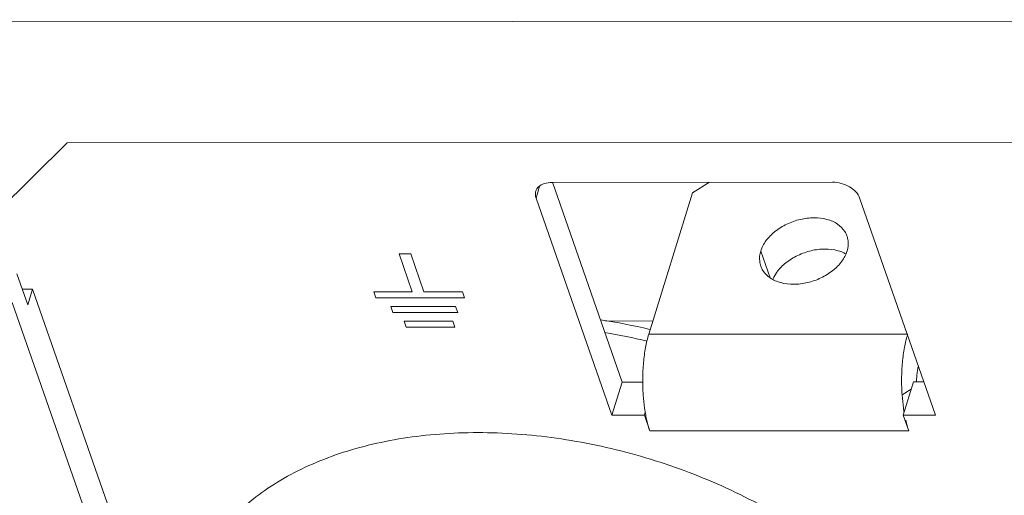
# Model space of a CAD drawing. Header units: millimetres. Extents: x -473 to 23648, y -382 to 1866.
# Tile 179 of 256: x 8168 to 8212, y 480 to 500. Entities that reach past the tile are written whole.
import ezdxf

# ---------------------------------------------------------------- set-up
doc = ezdxf.new("R2010")
doc.units = ezdxf.units.MM
doc.header["$LTSCALE"] = 80
doc.layers.get('0').update_dxf_attribs({"linetype": 'CONTINUOUS'})

msp = doc.modelspace()

# ---------------------------------------------------------------- linework, layer by layer
at = {"color": 0, "linetype": 'Continuous', "lineweight": 0}
for p, q in [((8346.151, 500.397), (8139.13, 500.293)), ((8170.528, 495), (8166.971, 491.478)), ((8318.271, 495.075), (8170.528, 495)), ((8204.044, 493.272), (8191.764, 493.266)), ((8191.775, 493.27), (8194.833, 484.513)), ((8198.65, 493.269), (8197.904, 492.804)), ((8191.059, 492.58), (8191.217, 493.095)), ((8195.996, 486.613), (8197.904, 492.804)), ((8191.059, 492.58), (8194.385, 483.057)), ((8208.554, 483.064), (8205.228, 492.587)), ((8200.897, 490.257), (8201.306, 489.085)), ((8185.063, 490.131), (8185.573, 490.131)), ((8185.644, 488.466), (8185.063, 490.131)), ((8185.573, 490.131), (8186.154, 488.466)), ((8168.808, 487.894), (8168.329, 489.264)), ((8168.566, 488.586), (8169.021, 488.586)), ((8168.808, 487.894), (8169.021, 488.586)), ((8169.021, 488.586), (8174.841, 471.921)), ((8183.958, 488.465), (8185.644, 488.466)), ((8184.046, 488.212), (8183.958, 488.465)), ((8186.154, 488.466), (8187.84, 488.467)), ((8187.84, 488.467), (8187.929, 488.213)), ((8168.122, 488.007), (8174.643, 469.333)), ((8187.929, 488.213), (8184.046, 488.212)), ((8184.707, 487.821), (8187.541, 487.823)), ((8184.796, 487.568), (8184.707, 487.821)), ((8187.63, 487.569), (8184.796, 487.568)), ((8187.541, 487.823), (8187.63, 487.569)), ((8185.286, 487.177), (8187.412, 487.178)), ((8185.375, 486.924), (8185.286, 487.177)), ((8187.412, 487.178), (8187.5, 486.925)), ((8196.175, 487.192), (8194.101, 487.191)), ((8187.5, 486.925), (8185.375, 486.924)), ((8207.332, 486.619), (8195.996, 486.613)), ((8194.385, 483.057), (8194.833, 484.513)), ((8194.833, 484.513), (8195.735, 484.514)), ((8207.087, 483.952), (8207.49, 484.208)), ((8207.137, 483.063), (8207.586, 484.52)), ((8207.586, 484.52), (8208.046, 484.52)), ((8194.385, 483.057), (8195.802, 483.057)), ((8195.802, 483.057), (8195.843, 483.193)), ((8196.041, 482.372), (8195.802, 483.057)), ((8207.137, 483.063), (8208.554, 483.064)), ((8207.377, 482.378), (8207.137, 483.063)), ((8207.377, 482.378), (8196.041, 482.372))]:
    msp.add_line(p, q, dxfattribs=at)
for centre, radius, start, end in [((8190.063, 461.694), 25.829, 76.6291, 81.4918), ((8189.672, 460.425), 26.627, 76.4227, 80.4753), ((8203.749, 484.488), 8.016, 183.8697, 188.0446), ((8215.085, 484.493), 8.016, 183.8697, 188.0446), ((8202.52, 484.317), 6.775, 188.0677, 190.62), ((8214.097, 484.36), 7.02, 188.0912, 189.5279), ((8201.653, 484.156), 5.894, 190.6335, 192.9506)]:
    msp.add_arc(centre, radius, start, end, dxfattribs=at)
for points, start_tangent, end_tangent in [([(8191.048, 492.875), (8191.166, 493.065), (8191.421, 493.213), (8191.764, 493.266)], (0.29999, 0.953942), (1, 0.000503)), ([(8204.044, 493.272), (8204.424, 493.22), (8204.782, 493.072), (8205.065, 492.85), (8205.228, 492.587)], (1, 0.000503), (0.329713, -0.944081)), ([(8191.059, 492.58), (8191.039, 492.842), (8191.048, 492.875)], (-0.329713, 0.944081), (0.29999, 0.953942)), ([(8204.674, 490.917), (8204.579, 491.115), (8204.26, 491.437), (8203.797, 491.644), (8203.235, 491.715), (8202.63, 491.643), (8202.039, 491.436), (8201.522, 491.113), (8201.128, 490.707), (8200.897, 490.257)], (-0.329813, 0.944046), (-0.294486, -0.955656)), ([(8189.024, 488.468), (8188.998, 488.523), (8188.971, 488.578), (8188.944, 488.633), (8188.918, 488.688), (8188.904, 488.715), (8188.891, 488.743), (8188.878, 488.77), (8188.864, 488.798), (8188.851, 488.825), (8188.844, 488.839), (8188.838, 488.853), (8188.831, 488.867), (8188.824, 488.88), (8188.821, 488.887), (8188.818, 488.894), (8188.816, 488.897), (8188.814, 488.901), (8188.813, 488.904), (8188.812, 488.906), (8188.811, 488.907), (8188.811, 488.908), (8188.81, 488.909), (8188.81, 488.909), (8188.809, 488.911), (8188.806, 488.914), (8188.803, 488.918), (8188.801, 488.921), (8188.796, 488.928), (8188.791, 488.934), (8188.781, 488.948), (8188.771, 488.961), (8188.76, 488.974), (8188.75, 488.987), (8188.73, 489.014), (8188.71, 489.04), (8188.69, 489.067), (8188.649, 489.12), (8188.608, 489.172), (8188.588, 489.199), (8188.568, 489.225), (8188.548, 489.252), (8188.538, 489.265), (8188.527, 489.278), (8188.517, 489.292), (8188.507, 489.305), (8188.502, 489.311), (8188.497, 489.318), (8188.494, 489.321), (8188.492, 489.325), (8188.489, 489.328), (8188.488, 489.33), (8188.488, 489.33), (8188.487, 489.331), (8188.486, 489.332), (8188.485, 489.333), (8188.484, 489.334), (8188.48, 489.337), (8188.477, 489.34), (8188.474, 489.343), (8188.467, 489.35), (8188.46, 489.356), (8188.447, 489.368), (8188.434, 489.38), (8188.421, 489.392), (8188.408, 489.404), (8188.381, 489.429), (8188.355, 489.453), (8188.328, 489.478), (8188.276, 489.526), (8188.223, 489.575), (8188.196, 489.6), (8188.17, 489.624), (8188.143, 489.648), (8188.13, 489.661), (8188.117, 489.673), (8188.104, 489.685), (8188.091, 489.697), (8188.084, 489.703), (8188.077, 489.709), (8188.074, 489.713), (8188.071, 489.716), (8188.067, 489.719), (8188.066, 489.72), (8188.065, 489.721), (8188.064, 489.722), (8188.063, 489.722), (8188.062, 489.723), (8188.06, 489.724), (8188.056, 489.727), (8188.052, 489.73), (8188.048, 489.733), (8188.04, 489.738), (8188.032, 489.743), (8188.016, 489.754), (8188, 489.765), (8187.984, 489.776), (8187.968, 489.787), (8187.935, 489.809), (8187.903, 489.83), (8187.871, 489.852), (8187.807, 489.896), (8187.742, 489.939), (8187.71, 489.961), (8187.678, 489.983), (8187.646, 490.005), (8187.63, 490.015), (8187.614, 490.026), (8187.598, 490.037), (8187.581, 490.048), (8187.573, 490.054), (8187.565, 490.059), (8187.561, 490.062), (8187.557, 490.064), (8187.553, 490.067), (8187.551, 490.069), (8187.55, 490.069), (8187.549, 490.07), (8187.548, 490.07), (8187.547, 490.071), (8187.545, 490.072), (8187.54, 490.074), (8187.536, 490.076), (8187.531, 490.079), (8187.523, 490.083), (8187.514, 490.087), (8187.496, 490.096), (8187.478, 490.105), (8187.46, 490.114), (8187.442, 490.122), (8187.407, 490.14), (8187.371, 490.158), (8187.336, 490.175), (8187.265, 490.21), (8187.193, 490.245), (8187.158, 490.263), (8187.122, 490.28), (8187.087, 490.298), (8187.069, 490.307), (8187.051, 490.315), (8187.033, 490.324), (8187.015, 490.333), (8187.007, 490.337), (8186.998, 490.342), (8186.993, 490.344), (8186.989, 490.346), (8186.984, 490.348), (8186.982, 490.349), (8186.981, 490.35), (8186.98, 490.35), (8186.979, 490.351), (8186.977, 490.351), (8186.975, 490.352), (8186.97, 490.354), (8186.966, 490.355), (8186.961, 490.357), (8186.951, 490.36), (8186.942, 490.363), (8186.923, 490.37), (8186.904, 490.377), (8186.884, 490.383), (8186.865, 490.39), (8186.827, 490.403), (8186.789, 490.416), (8186.751, 490.429), (8186.675, 490.455), (8186.598, 490.481), (8186.56, 490.494), (8186.522, 490.507), (8186.484, 490.52), (8186.465, 490.527), (8186.446, 490.533), (8186.427, 490.54), (8186.407, 490.546), (8186.398, 490.549), (8186.388, 490.553), (8186.384, 490.554), (8186.379, 490.556), (8186.374, 490.558), (8186.372, 490.558), (8186.371, 490.559), (8186.369, 490.559), (8186.368, 490.559), (8186.367, 490.56), (8186.364, 490.56), (8186.36, 490.561), (8186.355, 490.562), (8186.35, 490.563), (8186.34, 490.565), (8186.33, 490.567), (8186.31, 490.571), (8186.291, 490.575), (8186.271, 490.579), (8186.251, 490.583), (8186.212, 490.591), (8186.173, 490.6), (8186.134, 490.608), (8186.055, 490.624), (8185.977, 490.64), (8185.937, 490.648), (8185.898, 490.656), (8185.859, 490.664), (8185.839, 490.668), (8185.819, 490.672), (8185.8, 490.676), (8185.78, 490.68), (8185.77, 490.682), (8185.761, 490.684), (8185.756, 490.685), (8185.751, 490.686), (8185.746, 490.687), (8185.743, 490.688), (8185.742, 490.688), (8185.741, 490.688), (8185.74, 490.688), (8185.738, 490.688), (8185.736, 490.689), (8185.731, 490.689), (8185.726, 490.689), (8185.721, 490.69), (8185.711, 490.69), (8185.701, 490.691), (8185.682, 490.692), (8185.662, 490.694), (8185.642, 490.695), (8185.622, 490.697), (8185.583, 490.699), (8185.543, 490.702), (8185.503, 490.705), (8185.424, 490.71), (8185.345, 490.716), (8185.305, 490.719), (8185.266, 490.722), (8185.226, 490.724), (8185.207, 490.726), (8185.187, 490.727), (8185.167, 490.729), (8185.147, 490.73), (8185.137, 490.731), (8185.127, 490.731), (8185.122, 490.732), (8185.117, 490.732), (8185.112, 490.732), (8185.11, 490.733), (8185.109, 490.733), (8185.108, 490.733), (8185.106, 490.733), (8185.105, 490.733), (8185.103, 490.732), (8185.098, 490.732), (8185.094, 490.732), (8185.089, 490.731), (8185.08, 490.731), (8185.071, 490.73), (8185.052, 490.729), (8185.034, 490.727), (8185.015, 490.726), (8184.997, 490.725), (8184.96, 490.722), (8184.923, 490.719), (8184.886, 490.716), (8184.812, 490.711), (8184.738, 490.706), (8184.701, 490.703), (8184.664, 490.7), (8184.627, 490.697), (8184.608, 490.696), (8184.59, 490.695), (8184.571, 490.693), (8184.553, 490.692), (8184.543, 490.691), (8184.534, 490.691), (8184.529, 490.69), (8184.525, 490.69), (8184.52, 490.69), (8184.518, 490.689), (8184.517, 490.689), (8184.516, 490.689), (8184.515, 490.689), (8184.513, 490.689), (8184.511, 490.688), (8184.507, 490.687), (8184.503, 490.686), (8184.499, 490.685), (8184.49, 490.683), (8184.482, 490.681), (8184.465, 490.677), (8184.448, 490.673), (8184.431, 490.669), (8184.414, 490.665), (8184.381, 490.657), (8184.347, 490.649), (8184.313, 490.641), (8184.246, 490.625), (8184.179, 490.609), (8184.145, 490.601), (8184.111, 490.593), (8184.077, 490.585), (8184.061, 490.581), (8184.044, 490.577), (8184.027, 490.573), (8184.01, 490.569), (8184.002, 490.567), (8183.993, 490.565), (8183.989, 490.564), (8183.985, 490.563), (8183.981, 490.562), (8183.978, 490.562), (8183.977, 490.561), (8183.976, 490.561), (8183.975, 490.561), (8183.975, 490.56), (8183.973, 490.559), (8183.969, 490.558), (8183.965, 490.556), (8183.962, 490.555), (8183.955, 490.551), (8183.947, 490.548), (8183.933, 490.542), (8183.918, 490.535), (8183.904, 490.529), (8183.889, 490.522), (8183.86, 490.509), (8183.831, 490.496), (8183.802, 490.483), (8183.743, 490.457), (8183.685, 490.431), (8183.656, 490.418), (8183.627, 490.405), (8183.598, 490.392), (8183.583, 490.386), (8183.569, 490.379), (8183.554, 490.373), (8183.547, 490.369), (8183.539, 490.366), (8183.532, 490.363), (8183.525, 490.36), (8183.521, 490.358), (8183.518, 490.356), (8183.514, 490.355), (8183.512, 490.354), (8183.511, 490.354), (8183.51, 490.353), (8183.51, 490.353), (8183.509, 490.352), (8183.507, 490.351), (8183.504, 490.349), (8183.501, 490.346), (8183.498, 490.344), (8183.493, 490.34), (8183.487, 490.335), (8183.481, 490.331), (8183.475, 490.326), (8183.463, 490.317), (8183.451, 490.308), (8183.439, 490.3), (8183.415, 490.282), (8183.391, 490.264), (8183.368, 490.246), (8183.32, 490.21), (8183.272, 490.175), (8183.249, 490.157), (8183.225, 490.139), (8183.201, 490.121), (8183.189, 490.112), (8183.177, 490.103), (8183.165, 490.094), (8183.159, 490.09), (8183.153, 490.086), (8183.147, 490.081), (8183.141, 490.077), (8183.138, 490.074), (8183.136, 490.072), (8183.134, 490.071), (8183.133, 490.07), (8183.131, 490.069), (8183.13, 490.068), (8183.13, 490.068), (8183.129, 490.067), (8183.129, 490.066), (8183.127, 490.065), (8183.126, 490.064), (8183.125, 490.062), (8183.123, 490.06), (8183.121, 490.057), (8183.117, 490.052), (8183.113, 490.046), (8183.109, 490.041), (8183.104, 490.036), (8183.096, 490.025), (8183.088, 490.014), (8183.079, 490.004), (8183.063, 489.982), (8183.046, 489.961), (8183.029, 489.939), (8182.996, 489.897), (8182.962, 489.854), (8182.945, 489.833), (8182.929, 489.811), (8182.912, 489.79), (8182.904, 489.779), (8182.895, 489.768), (8182.887, 489.758), (8182.883, 489.752), (8182.879, 489.747), (8182.874, 489.742), (8182.87, 489.736), (8182.868, 489.734), (8182.866, 489.731), (8182.865, 489.73), (8182.864, 489.728), (8182.863, 489.727), (8182.862, 489.726), (8182.862, 489.726), (8182.862, 489.725), (8182.861, 489.724), (8182.861, 489.723), (8182.86, 489.721), (8182.859, 489.72), (8182.858, 489.716), (8182.857, 489.713), (8182.855, 489.707), (8182.852, 489.701), (8182.85, 489.695), (8182.848, 489.689), (8182.843, 489.677), (8182.838, 489.665), (8182.833, 489.653), (8182.824, 489.628), (8182.814, 489.604), (8182.805, 489.579), (8182.786, 489.531), (8182.767, 489.482), (8182.757, 489.457), (8182.748, 489.433), (8182.738, 489.409), (8182.734, 489.397), (8182.729, 489.384), (8182.724, 489.372), (8182.722, 489.366), (8182.719, 489.36), (8182.717, 489.354), (8182.714, 489.348), (8182.713, 489.345), (8182.712, 489.342), (8182.712, 489.34), (8182.711, 489.339), (8182.71, 489.337), (8182.71, 489.336), (8182.71, 489.336), (8182.71, 489.335), (8182.71, 489.334), (8182.71, 489.332), (8182.709, 489.331), (8182.709, 489.329), (8182.709, 489.326), (8182.709, 489.322), (8182.708, 489.316), (8182.708, 489.309), (8182.707, 489.303), (8182.707, 489.296), (8182.706, 489.283), (8182.705, 489.27), (8182.704, 489.256), (8182.702, 489.23), (8182.7, 489.203), (8182.698, 489.177), (8182.694, 489.124), (8182.691, 489.071), (8182.689, 489.045), (8182.687, 489.018), (8182.685, 488.992), (8182.684, 488.979), (8182.683, 488.965), (8182.682, 488.952), (8182.682, 488.946), (8182.681, 488.939), (8182.681, 488.932), (8182.68, 488.926), (8182.68, 488.922), (8182.68, 488.919), (8182.68, 488.917), (8182.679, 488.916), (8182.679, 488.914), (8182.679, 488.913), (8182.679, 488.912), (8182.679, 488.912), (8182.68, 488.911), (8182.68, 488.909), (8182.68, 488.907), (8182.681, 488.905), (8182.681, 488.902), (8182.682, 488.898), (8182.684, 488.891), (8182.685, 488.884), (8182.687, 488.877), (8182.688, 488.87), (8182.691, 488.856), (8182.694, 488.842), (8182.697, 488.828), (8182.703, 488.8), (8182.709, 488.772), (8182.715, 488.744), (8182.721, 488.716), (8182.727, 488.688), (8182.738, 488.632), (8182.75, 488.576), (8182.762, 488.52), (8182.774, 488.464)], (-0.435993, 0.89995), (0.207026, -0.978335)), ([(8204.676, 490.259), (8204.722, 490.709), (8204.674, 490.917)], (0.294486, 0.955656), (-0.329813, 0.944046)), ([(8188.733, 488.467), (8188.709, 488.517), (8188.685, 488.567), (8188.661, 488.617), (8188.636, 488.667), (8188.612, 488.717), (8188.6, 488.742), (8188.588, 488.767), (8188.576, 488.792), (8188.57, 488.804), (8188.564, 488.817), (8188.558, 488.829), (8188.552, 488.842), (8188.549, 488.848), (8188.546, 488.854), (8188.544, 488.857), (8188.543, 488.86), (8188.541, 488.864), (8188.54, 488.865), (8188.54, 488.866), (8188.54, 488.867), (8188.539, 488.867), (8188.539, 488.868), (8188.537, 488.87), (8188.535, 488.873), (8188.533, 488.876), (8188.53, 488.879), (8188.526, 488.885), (8188.521, 488.891), (8188.512, 488.903), (8188.503, 488.915), (8188.494, 488.927), (8188.485, 488.939), (8188.466, 488.963), (8188.448, 488.987), (8188.429, 489.011), (8188.393, 489.059), (8188.356, 489.107), (8188.338, 489.131), (8188.319, 489.155), (8188.301, 489.179), (8188.292, 489.191), (8188.282, 489.203), (8188.273, 489.215), (8188.264, 489.227), (8188.259, 489.233), (8188.255, 489.239), (8188.253, 489.242), (8188.25, 489.245), (8188.248, 489.248), (8188.247, 489.249), (8188.246, 489.25), (8188.246, 489.251), (8188.245, 489.251), (8188.244, 489.252), (8188.243, 489.253), (8188.24, 489.256), (8188.237, 489.259), (8188.234, 489.262), (8188.228, 489.267), (8188.222, 489.273), (8188.21, 489.284), (8188.198, 489.295), (8188.186, 489.306), (8188.174, 489.317), (8188.15, 489.339), (8188.126, 489.361), (8188.102, 489.383), (8188.054, 489.428), (8188.006, 489.472), (8187.982, 489.494), (8187.958, 489.516), (8187.934, 489.538), (8187.922, 489.549), (8187.91, 489.56), (8187.898, 489.571), (8187.886, 489.583), (8187.88, 489.588), (8187.874, 489.594), (8187.871, 489.596), (8187.868, 489.599), (8187.865, 489.602), (8187.864, 489.603), (8187.863, 489.604), (8187.862, 489.605), (8187.861, 489.605), (8187.861, 489.606), (8187.859, 489.607), (8187.855, 489.61), (8187.851, 489.612), (8187.848, 489.615), (8187.84, 489.619), (8187.833, 489.624), (8187.819, 489.634), (8187.804, 489.644), (8187.789, 489.654), (8187.775, 489.664), (8187.746, 489.684), (8187.716, 489.703), (8187.687, 489.723), (8187.629, 489.763), (8187.571, 489.802), (8187.541, 489.822), (8187.512, 489.841), (8187.483, 489.861), (8187.468, 489.871), (8187.454, 489.881), (8187.439, 489.891), (8187.425, 489.901), (8187.417, 489.906), (8187.41, 489.911), (8187.406, 489.913), (8187.403, 489.915), (8187.399, 489.918), (8187.397, 489.919), (8187.396, 489.92), (8187.395, 489.92), (8187.394, 489.921), (8187.393, 489.921), (8187.391, 489.922), (8187.387, 489.924), (8187.383, 489.926), (8187.379, 489.928), (8187.371, 489.932), (8187.363, 489.936), (8187.347, 489.944), (8187.331, 489.952), (8187.315, 489.96), (8187.299, 489.968), (8187.266, 489.984), (8187.234, 490), (8187.202, 490.016), (8187.137, 490.048), (8187.073, 490.079), (8187.04, 490.095), (8187.008, 490.111), (8186.976, 490.127), (8186.96, 490.135), (8186.944, 490.143), (8186.928, 490.151), (8186.911, 490.159), (8186.903, 490.163), (8186.895, 490.167), (8186.891, 490.169), (8186.887, 490.171), (8186.883, 490.173), (8186.881, 490.174), (8186.88, 490.174), (8186.879, 490.175), (8186.878, 490.175), (8186.877, 490.176), (8186.875, 490.176), (8186.87, 490.178), (8186.866, 490.179), (8186.862, 490.181), (8186.853, 490.184), (8186.845, 490.187), (8186.827, 490.193), (8186.81, 490.198), (8186.793, 490.204), (8186.775, 490.21), (8186.741, 490.222), (8186.706, 490.234), (8186.672, 490.246), (8186.602, 490.269), (8186.533, 490.293), (8186.499, 490.305), (8186.464, 490.317), (8186.429, 490.329), (8186.412, 490.335), (8186.395, 490.34), (8186.377, 490.346), (8186.36, 490.352), (8186.351, 490.355), (8186.343, 490.358), (8186.338, 490.36), (8186.334, 490.361), (8186.33, 490.363), (8186.328, 490.363), (8186.327, 490.364), (8186.326, 490.364), (8186.324, 490.364), (8186.323, 490.365), (8186.321, 490.365), (8186.317, 490.366), (8186.312, 490.367), (8186.308, 490.368), (8186.299, 490.37), (8186.29, 490.371), (8186.272, 490.375), (8186.254, 490.379), (8186.236, 490.382), (8186.219, 490.386), (8186.183, 490.393), (8186.147, 490.401), (8186.112, 490.408), (8186.041, 490.423), (8185.969, 490.437), (8185.934, 490.445), (8185.898, 490.452), (8185.862, 490.459), (8185.845, 490.463), (8185.827, 490.467), (8185.809, 490.47), (8185.791, 490.474), (8185.782, 490.476), (8185.773, 490.477), (8185.769, 490.478), (8185.765, 490.479), (8185.76, 490.48), (8185.758, 490.481), (8185.757, 490.481), (8185.756, 490.481), (8185.755, 490.481), (8185.753, 490.481), (8185.751, 490.481), (8185.747, 490.482), (8185.742, 490.482), (8185.738, 490.482), (8185.729, 490.483), (8185.72, 490.484), (8185.702, 490.485), (8185.684, 490.486), (8185.666, 490.487), (8185.648, 490.489), (8185.612, 490.491), (8185.576, 490.494), (8185.54, 490.496), (8185.468, 490.501), (8185.397, 490.506), (8185.361, 490.509), (8185.325, 490.511), (8185.289, 490.514), (8185.271, 490.515), (8185.253, 490.516), (8185.235, 490.518), (8185.217, 490.519), (8185.208, 490.52), (8185.199, 490.52), (8185.195, 490.52), (8185.19, 490.521), (8185.186, 490.521), (8185.184, 490.521), (8185.182, 490.521), (8185.181, 490.521), (8185.18, 490.521), (8185.179, 490.521), (8185.177, 490.521), (8185.173, 490.521), (8185.169, 490.521), (8185.165, 490.52), (8185.156, 490.52), (8185.148, 490.519), (8185.131, 490.518), (8185.114, 490.516), (8185.097, 490.515), (8185.081, 490.514), (8185.047, 490.512), (8185.014, 490.509), (8184.98, 490.507), (8184.913, 490.502), (8184.846, 490.497), (8184.812, 490.494), (8184.779, 490.492), (8184.745, 490.489), (8184.728, 490.488), (8184.712, 490.487), (8184.695, 490.486), (8184.678, 490.484), (8184.67, 490.484), (8184.661, 490.483), (8184.657, 490.483), (8184.653, 490.483), (8184.649, 490.482), (8184.647, 490.482), (8184.646, 490.482), (8184.645, 490.482), (8184.644, 490.482), (8184.643, 490.482), (8184.641, 490.481), (8184.637, 490.48), (8184.633, 490.479), (8184.629, 490.478), (8184.622, 490.477), (8184.614, 490.475), (8184.599, 490.471), (8184.583, 490.467), (8184.568, 490.464), (8184.553, 490.46), (8184.522, 490.453), (8184.492, 490.446), (8184.461, 490.438), (8184.4, 490.424), (8184.339, 490.409), (8184.308, 490.402), (8184.278, 490.395), (8184.247, 490.388), (8184.232, 490.384), (8184.217, 490.38), (8184.201, 490.377), (8184.186, 490.373), (8184.178, 490.371), (8184.171, 490.369), (8184.167, 490.369), (8184.163, 490.368), (8184.159, 490.367), (8184.157, 490.366), (8184.157, 490.366), (8184.156, 490.366), (8184.155, 490.365), (8184.154, 490.365), (8184.152, 490.364), (8184.149, 490.363), (8184.146, 490.361), (8184.142, 490.36), (8184.136, 490.357), (8184.129, 490.354), (8184.116, 490.348), (8184.103, 490.342), (8184.09, 490.336), (8184.076, 490.33), (8184.05, 490.319), (8184.024, 490.307), (8183.997, 490.295), (8183.944, 490.272), (8183.891, 490.248), (8183.865, 490.236), (8183.839, 490.224), (8183.812, 490.213), (8183.799, 490.207), (8183.786, 490.201), (8183.773, 490.195), (8183.759, 490.189), (8183.753, 490.186), (8183.746, 490.183), (8183.743, 490.182), (8183.74, 490.18), (8183.736, 490.179), (8183.735, 490.178), (8183.734, 490.178), (8183.733, 490.177), (8183.732, 490.177), (8183.732, 490.176), (8183.73, 490.175), (8183.728, 490.173), (8183.725, 490.171), (8183.722, 490.169), (8183.717, 490.165), (8183.711, 490.161), (8183.701, 490.153), (8183.69, 490.145), (8183.679, 490.137), (8183.668, 490.129), (8183.647, 490.113), (8183.625, 490.096), (8183.604, 490.08), (8183.56, 490.048), (8183.517, 490.015), (8183.496, 489.999), (8183.474, 489.983), (8183.452, 489.967), (8183.442, 489.959), (8183.431, 489.951), (8183.42, 489.943), (8183.415, 489.939), (8183.409, 489.935), (8183.404, 489.931), (8183.398, 489.926), (8183.396, 489.924), (8183.393, 489.922), (8183.39, 489.92), (8183.389, 489.919), (8183.388, 489.919), (8183.388, 489.918), (8183.387, 489.918), (8183.387, 489.917), (8183.386, 489.916), (8183.384, 489.914), (8183.382, 489.911), (8183.38, 489.909), (8183.376, 489.904), (8183.373, 489.899), (8183.369, 489.894), (8183.365, 489.889), (8183.357, 489.88), (8183.35, 489.87), (8183.342, 489.86), (8183.327, 489.841), (8183.312, 489.821), (8183.297, 489.802), (8183.266, 489.763), (8183.236, 489.725), (8183.221, 489.705), (8183.206, 489.686), (8183.19, 489.666), (8183.183, 489.657), (8183.175, 489.647), (8183.168, 489.637), (8183.164, 489.632), (8183.16, 489.628), (8183.156, 489.623), (8183.152, 489.618), (8183.151, 489.616), (8183.149, 489.613), (8183.147, 489.611), (8183.146, 489.609), (8183.145, 489.609), (8183.145, 489.608), (8183.145, 489.608), (8183.144, 489.607), (8183.144, 489.605), (8183.143, 489.603), (8183.142, 489.6), (8183.141, 489.597), (8183.138, 489.592), (8183.136, 489.586), (8183.134, 489.581), (8183.132, 489.575), (8183.128, 489.564), (8183.123, 489.553), (8183.119, 489.542), (8183.11, 489.52), (8183.102, 489.498), (8183.093, 489.476), (8183.076, 489.431), (8183.059, 489.387), (8183.05, 489.365), (8183.041, 489.343), (8183.033, 489.321), (8183.029, 489.31), (8183.024, 489.299), (8183.02, 489.288), (8183.018, 489.282), (8183.016, 489.277), (8183.013, 489.271), (8183.011, 489.266), (8183.01, 489.263), (8183.009, 489.26), (8183.008, 489.257), (8183.008, 489.256), (8183.007, 489.255), (8183.007, 489.255), (8183.007, 489.254), (8183.007, 489.253), (8183.007, 489.252), (8183.007, 489.249), (8183.006, 489.246), (8183.006, 489.243), (8183.006, 489.237), (8183.005, 489.231), (8183.005, 489.225), (8183.004, 489.219), (8183.004, 489.207), (8183.003, 489.195), (8183.002, 489.183), (8183, 489.159), (8182.998, 489.135), (8182.997, 489.111), (8182.993, 489.063), (8182.99, 489.015), (8182.988, 488.991), (8182.986, 488.967), (8182.984, 488.943), (8182.984, 488.931), (8182.983, 488.919), (8182.982, 488.907), (8182.981, 488.901), (8182.981, 488.895), (8182.981, 488.889), (8182.98, 488.883), (8182.98, 488.88), (8182.98, 488.877), (8182.979, 488.874), (8182.979, 488.872), (8182.979, 488.872), (8182.979, 488.871), (8182.979, 488.87), (8182.98, 488.869), (8182.98, 488.868), (8182.981, 488.865), (8182.981, 488.861), (8182.982, 488.858), (8182.983, 488.852), (8182.985, 488.845), (8182.986, 488.839), (8182.987, 488.833), (8182.99, 488.82), (8182.993, 488.807), (8182.995, 488.795), (8183.001, 488.769), (8183.006, 488.744), (8183.012, 488.719), (8183.017, 488.693), (8183.022, 488.668), (8183.033, 488.617), (8183.044, 488.566), (8183.054, 488.515), (8183.065, 488.465)], (-0.435993, 0.89995), (0.207026, -0.978335)), ([(8200.897, 490.257), (8200.851, 489.807), (8200.899, 489.598)], (-0.294486, -0.955656), (0.329813, -0.944046)), ([(8200.899, 489.598), (8200.994, 489.401), (8201.313, 489.079), (8201.776, 488.872), (8202.338, 488.801), (8202.943, 488.873), (8203.534, 489.08), (8204.051, 489.402), (8204.445, 489.808), (8204.676, 490.259)], (0.329813, -0.944046), (0.294486, 0.955656)), ([(8204.276, 490.273), (8203.714, 490.344), (8203.108, 490.273), (8202.518, 490.065), (8202, 489.743), (8201.607, 489.337), (8201.428, 489.027)], (-0.965217, 0.261451), (-0.398321, -0.917246)), ([(8204.616, 490.141), (8204.276, 490.273)], (-0.882531, 0.470255), (-0.965217, 0.261451)), ([(8182.774, 488.464), (8182.801, 488.409), (8182.827, 488.354), (8182.854, 488.299), (8182.881, 488.244), (8182.894, 488.217), (8182.907, 488.189), (8182.921, 488.162), (8182.934, 488.134), (8182.947, 488.107), (8182.954, 488.093), (8182.961, 488.079), (8182.967, 488.065), (8182.974, 488.052), (8182.977, 488.045), (8182.981, 488.038), (8182.982, 488.035), (8182.984, 488.031), (8182.986, 488.028), (8182.986, 488.026), (8182.987, 488.025), (8182.987, 488.024), (8182.988, 488.023), (8182.989, 488.023), (8182.99, 488.021), (8182.992, 488.018), (8182.995, 488.014), (8182.997, 488.011), (8183.002, 488.004), (8183.008, 487.998), (8183.018, 487.984), (8183.028, 487.971), (8183.038, 487.958), (8183.048, 487.945), (8183.068, 487.918), (8183.089, 487.892), (8183.109, 487.865), (8183.149, 487.812), (8183.19, 487.76), (8183.21, 487.733), (8183.23, 487.707), (8183.251, 487.68), (8183.261, 487.667), (8183.271, 487.654), (8183.281, 487.64), (8183.291, 487.627), (8183.296, 487.621), (8183.301, 487.614), (8183.304, 487.611), (8183.306, 487.607), (8183.309, 487.604), (8183.31, 487.602), (8183.311, 487.602), (8183.311, 487.601), (8183.312, 487.6), (8183.313, 487.599), (8183.315, 487.598), (8183.318, 487.595), (8183.321, 487.592), (8183.325, 487.589), (8183.331, 487.582), (8183.338, 487.576), (8183.351, 487.564), (8183.364, 487.552), (8183.378, 487.54), (8183.391, 487.528), (8183.417, 487.503), (8183.444, 487.479), (8183.47, 487.454), (8183.523, 487.406), (8183.576, 487.357), (8183.602, 487.332), (8183.629, 487.308), (8183.655, 487.284), (8183.668, 487.271), (8183.681, 487.259), (8183.695, 487.247), (8183.708, 487.235), (8183.714, 487.229), (8183.721, 487.223), (8183.724, 487.219), (8183.728, 487.216), (8183.731, 487.213), (8183.733, 487.212), (8183.733, 487.211), (8183.734, 487.21), (8183.735, 487.21), (8183.736, 487.209), (8183.738, 487.208), (8183.742, 487.205), (8183.746, 487.202), (8183.75, 487.199), (8183.758, 487.194), (8183.766, 487.189), (8183.782, 487.178), (8183.799, 487.167), (8183.815, 487.156), (8183.831, 487.145), (8183.863, 487.123), (8183.895, 487.102), (8183.927, 487.08), (8183.992, 487.036), (8184.056, 486.993), (8184.088, 486.971), (8184.12, 486.949), (8184.153, 486.927), (8184.169, 486.917), (8184.185, 486.906), (8184.201, 486.895), (8184.217, 486.884), (8184.225, 486.878), (8184.233, 486.873), (8184.237, 486.87), (8184.241, 486.868), (8184.245, 486.865), (8184.247, 486.863), (8184.248, 486.863), (8184.249, 486.862), (8184.25, 486.862), (8184.251, 486.861), (8184.254, 486.86), (8184.258, 486.858), (8184.262, 486.856), (8184.267, 486.853), (8184.276, 486.849), (8184.285, 486.845), (8184.302, 486.836), (8184.32, 486.827), (8184.338, 486.818), (8184.356, 486.809), (8184.391, 486.792), (8184.427, 486.774), (8184.463, 486.757), (8184.534, 486.722), (8184.605, 486.687), (8184.641, 486.669), (8184.676, 486.652), (8184.712, 486.634), (8184.729, 486.625), (8184.747, 486.617), (8184.765, 486.608), (8184.783, 486.599), (8184.792, 486.595), (8184.801, 486.59), (8184.805, 486.588), (8184.81, 486.586), (8184.814, 486.584), (8184.816, 486.583), (8184.817, 486.582), (8184.818, 486.582), (8184.82, 486.581), (8184.821, 486.581), (8184.823, 486.58), (8184.828, 486.578), (8184.833, 486.577), (8184.838, 486.575), (8184.847, 486.572), (8184.857, 486.568), (8184.876, 486.562), (8184.895, 486.555), (8184.914, 486.549), (8184.933, 486.542), (8184.971, 486.529), (8185.009, 486.516), (8185.047, 486.503), (8185.124, 486.477), (8185.2, 486.451), (8185.238, 486.438), (8185.276, 486.425), (8185.315, 486.412), (8185.334, 486.405), (8185.353, 486.399), (8185.372, 486.392), (8185.391, 486.386), (8185.4, 486.383), (8185.41, 486.379), (8185.415, 486.378), (8185.419, 486.376), (8185.424, 486.374), (8185.427, 486.374), (8185.428, 486.373), (8185.429, 486.373), (8185.43, 486.373), (8185.431, 486.372), (8185.434, 486.372), (8185.439, 486.371), (8185.444, 486.37), (8185.449, 486.369), (8185.458, 486.367), (8185.468, 486.365), (8185.488, 486.361), (8185.508, 486.357), (8185.527, 486.353), (8185.547, 486.349), (8185.586, 486.341), (8185.625, 486.332), (8185.665, 486.324), (8185.743, 486.308), (8185.822, 486.292), (8185.861, 486.284), (8185.9, 486.276), (8185.94, 486.268), (8185.959, 486.264), (8185.979, 486.26), (8185.999, 486.256), (8186.018, 486.252), (8186.028, 486.25), (8186.038, 486.248), (8186.043, 486.247), (8186.048, 486.246), (8186.053, 486.245), (8186.055, 486.244), (8186.056, 486.244), (8186.057, 486.244), (8186.059, 486.244), (8186.06, 486.244), (8186.062, 486.243), (8186.067, 486.243), (8186.072, 486.243), (8186.077, 486.242), (8186.087, 486.242), (8186.097, 486.241), (8186.117, 486.24), (8186.137, 486.238), (8186.156, 486.237), (8186.176, 486.235), (8186.216, 486.233), (8186.255, 486.23), (8186.295, 486.227), (8186.374, 486.222), (8186.453, 486.216), (8186.493, 486.213), (8186.532, 486.21), (8186.572, 486.208), (8186.592, 486.206), (8186.612, 486.205), (8186.631, 486.203), (8186.651, 486.202), (8186.661, 486.201), (8186.671, 486.201), (8186.676, 486.2), (8186.681, 486.2), (8186.686, 486.2), (8186.688, 486.199), (8186.69, 486.199), (8186.691, 486.199), (8186.692, 486.199), (8186.693, 486.199), (8186.695, 486.2), (8186.7, 486.2), (8186.705, 486.2), (8186.709, 486.201), (8186.719, 486.201), (8186.728, 486.202), (8186.746, 486.203), (8186.765, 486.205), (8186.783, 486.206), (8186.802, 486.207), (8186.839, 486.21), (8186.876, 486.213), (8186.913, 486.216), (8186.987, 486.221), (8187.061, 486.226), (8187.098, 486.229), (8187.135, 486.232), (8187.172, 486.235), (8187.19, 486.236), (8187.209, 486.237), (8187.227, 486.239), (8187.246, 486.24), (8187.255, 486.241), (8187.264, 486.241), (8187.269, 486.242), (8187.273, 486.242), (8187.278, 486.242), (8187.28, 486.243), (8187.282, 486.243), (8187.283, 486.243), (8187.284, 486.243), (8187.285, 486.243), (8187.287, 486.244), (8187.291, 486.245), (8187.295, 486.246), (8187.3, 486.247), (8187.308, 486.249), (8187.316, 486.251), (8187.333, 486.255), (8187.35, 486.259), (8187.367, 486.263), (8187.384, 486.267), (8187.418, 486.275), (8187.451, 486.283), (8187.485, 486.291), (8187.552, 486.307), (8187.62, 486.323), (8187.653, 486.331), (8187.687, 486.339), (8187.721, 486.347), (8187.738, 486.351), (8187.755, 486.355), (8187.771, 486.359), (8187.788, 486.363), (8187.797, 486.365), (8187.805, 486.367), (8187.809, 486.368), (8187.814, 486.369), (8187.818, 486.37), (8187.82, 486.37), (8187.821, 486.371), (8187.822, 486.371), (8187.823, 486.371), (8187.824, 486.372), (8187.826, 486.373), (8187.829, 486.374), (8187.833, 486.376), (8187.837, 486.377), (8187.844, 486.381), (8187.851, 486.384), (8187.866, 486.39), (8187.88, 486.397), (8187.895, 486.403), (8187.909, 486.41), (8187.938, 486.423), (8187.968, 486.436), (8187.997, 486.449), (8188.055, 486.475), (8188.113, 486.501), (8188.142, 486.514), (8188.171, 486.527), (8188.201, 486.54), (8188.215, 486.546), (8188.23, 486.553), (8188.244, 486.559), (8188.252, 486.563), (8188.259, 486.566), (8188.266, 486.569), (8188.273, 486.572), (8188.277, 486.574), (8188.281, 486.576), (8188.284, 486.577), (8188.286, 486.578), (8188.287, 486.578), (8188.288, 486.579), (8188.289, 486.579), (8188.289, 486.58), (8188.291, 486.581), (8188.294, 486.583), (8188.297, 486.586), (8188.3, 486.588), (8188.306, 486.592), (8188.312, 486.597), (8188.318, 486.601), (8188.324, 486.606), (8188.336, 486.615), (8188.347, 486.623), (8188.359, 486.632), (8188.383, 486.65), (8188.407, 486.668), (8188.431, 486.686), (8188.478, 486.722), (8188.526, 486.757), (8188.55, 486.775), (8188.574, 486.793), (8188.597, 486.811), (8188.609, 486.82), (8188.621, 486.829), (8188.633, 486.838), (8188.639, 486.842), (8188.645, 486.846), (8188.651, 486.851), (8188.657, 486.855), (8188.66, 486.858), (8188.663, 486.86), (8188.664, 486.861), (8188.666, 486.862), (8188.667, 486.863), (8188.668, 486.864), (8188.669, 486.864), (8188.669, 486.865), (8188.67, 486.866), (8188.671, 486.867), (8188.672, 486.868), (8188.673, 486.87), (8188.675, 486.872), (8188.677, 486.875), (8188.681, 486.88), (8188.686, 486.886), (8188.69, 486.891), (8188.694, 486.896), (8188.702, 486.907), (8188.711, 486.918), (8188.719, 486.928), (8188.736, 486.95), (8188.752, 486.971), (8188.769, 486.993), (8188.803, 487.035), (8188.836, 487.078), (8188.853, 487.099), (8188.87, 487.121), (8188.886, 487.142), (8188.895, 487.153), (8188.903, 487.164), (8188.911, 487.174), (8188.916, 487.18), (8188.92, 487.185), (8188.924, 487.19), (8188.928, 487.196), (8188.93, 487.198), (8188.932, 487.201), (8188.933, 487.202), (8188.934, 487.204), (8188.935, 487.205), (8188.936, 487.206), (8188.937, 487.206), (8188.937, 487.207), (8188.937, 487.208), (8188.938, 487.209), (8188.938, 487.211), (8188.939, 487.212), (8188.94, 487.215), (8188.941, 487.219), (8188.944, 487.225), (8188.946, 487.231), (8188.948, 487.237), (8188.951, 487.243), (8188.956, 487.255), (8188.96, 487.267), (8188.965, 487.279), (8188.975, 487.304), (8188.984, 487.328), (8188.994, 487.353), (8189.013, 487.401), (8189.032, 487.45), (8189.041, 487.474), (8189.051, 487.499), (8189.06, 487.523), (8189.065, 487.535), (8189.07, 487.548), (8189.074, 487.56), (8189.077, 487.566), (8189.079, 487.572), (8189.081, 487.578), (8189.084, 487.584), (8189.085, 487.587), (8189.086, 487.59), (8189.087, 487.592), (8189.087, 487.593), (8189.088, 487.595), (8189.088, 487.596), (8189.089, 487.596), (8189.089, 487.597), (8189.089, 487.598), (8189.089, 487.6), (8189.089, 487.601), (8189.089, 487.603), (8189.089, 487.606), (8189.09, 487.61), (8189.09, 487.616), (8189.09, 487.623), (8189.091, 487.629), (8189.091, 487.636), (8189.092, 487.649), (8189.093, 487.662), (8189.094, 487.676), (8189.096, 487.702), (8189.098, 487.729), (8189.1, 487.755), (8189.104, 487.808), (8189.108, 487.861), (8189.11, 487.887), (8189.112, 487.914), (8189.113, 487.94), (8189.114, 487.953), (8189.115, 487.967), (8189.116, 487.98), (8189.117, 487.986), (8189.117, 487.993), (8189.118, 488), (8189.118, 488.006), (8189.118, 488.01), (8189.119, 488.013), (8189.119, 488.015), (8189.119, 488.016), (8189.119, 488.018), (8189.119, 488.019), (8189.119, 488.02), (8189.119, 488.02), (8189.119, 488.021), (8189.118, 488.023), (8189.118, 488.025), (8189.118, 488.027), (8189.117, 488.03), (8189.116, 488.034), (8189.115, 488.041), (8189.113, 488.048), (8189.112, 488.055), (8189.11, 488.062), (8189.107, 488.076), (8189.104, 488.09), (8189.101, 488.104), (8189.095, 488.132), (8189.09, 488.16), (8189.084, 488.188), (8189.078, 488.216), (8189.072, 488.244), (8189.06, 488.3), (8189.048, 488.356), (8189.036, 488.412), (8189.024, 488.468)], (0.435993, -0.89995), (-0.207026, 0.978335)), ([(8183.065, 488.465), (8183.089, 488.415), (8183.114, 488.365), (8183.138, 488.315), (8183.162, 488.265), (8183.186, 488.215), (8183.198, 488.19), (8183.21, 488.165), (8183.222, 488.14), (8183.228, 488.128), (8183.234, 488.115), (8183.241, 488.103), (8183.247, 488.09), (8183.25, 488.084), (8183.253, 488.078), (8183.254, 488.075), (8183.256, 488.072), (8183.257, 488.068), (8183.258, 488.067), (8183.258, 488.066), (8183.259, 488.065), (8183.259, 488.065), (8183.26, 488.064), (8183.261, 488.062), (8183.263, 488.059), (8183.266, 488.056), (8183.268, 488.053), (8183.272, 488.047), (8183.277, 488.041), (8183.286, 488.029), (8183.295, 488.017), (8183.305, 488.005), (8183.314, 487.993), (8183.332, 487.969), (8183.351, 487.945), (8183.369, 487.921), (8183.406, 487.873), (8183.442, 487.825), (8183.461, 487.801), (8183.479, 487.777), (8183.498, 487.753), (8183.507, 487.741), (8183.516, 487.729), (8183.525, 487.717), (8183.534, 487.705), (8183.539, 487.699), (8183.543, 487.693), (8183.546, 487.69), (8183.548, 487.687), (8183.55, 487.684), (8183.551, 487.683), (8183.552, 487.682), (8183.553, 487.681), (8183.553, 487.681), (8183.554, 487.68), (8183.556, 487.679), (8183.559, 487.676), (8183.562, 487.673), (8183.565, 487.67), (8183.571, 487.665), (8183.577, 487.659), (8183.589, 487.648), (8183.601, 487.637), (8183.613, 487.626), (8183.625, 487.615), (8183.648, 487.593), (8183.672, 487.571), (8183.696, 487.549), (8183.744, 487.504), (8183.792, 487.46), (8183.816, 487.438), (8183.84, 487.416), (8183.864, 487.394), (8183.876, 487.383), (8183.888, 487.372), (8183.9, 487.361), (8183.912, 487.349), (8183.918, 487.344), (8183.924, 487.338), (8183.927, 487.336), (8183.93, 487.333), (8183.933, 487.33), (8183.934, 487.329), (8183.935, 487.328), (8183.936, 487.327), (8183.937, 487.327), (8183.938, 487.326), (8183.94, 487.325), (8183.943, 487.322), (8183.947, 487.32), (8183.951, 487.317), (8183.958, 487.313), (8183.965, 487.308), (8183.98, 487.298), (8183.994, 487.288), (8184.009, 487.278), (8184.024, 487.268), (8184.053, 487.248), (8184.082, 487.229), (8184.111, 487.209), (8184.169, 487.169), (8184.228, 487.13), (8184.257, 487.11), (8184.286, 487.091), (8184.315, 487.071), (8184.33, 487.061), (8184.345, 487.051), (8184.359, 487.041), (8184.374, 487.031), (8184.381, 487.026), (8184.388, 487.021), (8184.392, 487.019), (8184.396, 487.017), (8184.399, 487.014), (8184.401, 487.013), (8184.402, 487.012), (8184.403, 487.012), (8184.404, 487.011), (8184.405, 487.011), (8184.407, 487.01), (8184.411, 487.008), (8184.415, 487.006), (8184.419, 487.004), (8184.427, 487), (8184.435, 486.996), (8184.451, 486.988), (8184.467, 486.98), (8184.484, 486.972), (8184.5, 486.964), (8184.532, 486.948), (8184.564, 486.932), (8184.596, 486.916), (8184.661, 486.884), (8184.726, 486.853), (8184.758, 486.837), (8184.79, 486.821), (8184.822, 486.805), (8184.839, 486.797), (8184.855, 486.789), (8184.871, 486.781), (8184.887, 486.773), (8184.895, 486.769), (8184.903, 486.765), (8184.907, 486.763), (8184.911, 486.761), (8184.915, 486.759), (8184.917, 486.758), (8184.918, 486.758), (8184.919, 486.757), (8184.92, 486.757), (8184.921, 486.756), (8184.924, 486.756), (8184.928, 486.754), (8184.932, 486.753), (8184.936, 486.751), (8184.945, 486.748), (8184.954, 486.745), (8184.971, 486.739), (8184.988, 486.734), (8185.006, 486.728), (8185.023, 486.722), (8185.058, 486.71), (8185.092, 486.698), (8185.127, 486.686), (8185.196, 486.663), (8185.265, 486.639), (8185.3, 486.627), (8185.334, 486.615), (8185.369, 486.603), (8185.386, 486.597), (8185.404, 486.592), (8185.421, 486.586), (8185.438, 486.58), (8185.447, 486.577), (8185.456, 486.574), (8185.46, 486.572), (8185.464, 486.571), (8185.468, 486.569), (8185.471, 486.569), (8185.472, 486.568), (8185.473, 486.568), (8185.474, 486.568), (8185.475, 486.567), (8185.477, 486.567), (8185.482, 486.566), (8185.486, 486.565), (8185.491, 486.564), (8185.5, 486.562), (8185.508, 486.561), (8185.526, 486.557), (8185.544, 486.553), (8185.562, 486.55), (8185.58, 486.546), (8185.615, 486.539), (8185.651, 486.531), (8185.687, 486.524), (8185.758, 486.509), (8185.829, 486.495), (8185.865, 486.487), (8185.9, 486.48), (8185.936, 486.473), (8185.954, 486.469), (8185.971, 486.465), (8185.989, 486.462), (8186.007, 486.458), (8186.016, 486.456), (8186.025, 486.454), (8186.029, 486.454), (8186.034, 486.453), (8186.038, 486.452), (8186.04, 486.451), (8186.042, 486.451), (8186.043, 486.451), (8186.044, 486.451), (8186.045, 486.451), (8186.047, 486.451), (8186.052, 486.45), (8186.056, 486.45), (8186.061, 486.45), (8186.07, 486.449), (8186.079, 486.448), (8186.097, 486.447), (8186.114, 486.446), (8186.132, 486.445), (8186.15, 486.443), (8186.186, 486.441), (8186.222, 486.438), (8186.258, 486.436), (8186.33, 486.431), (8186.402, 486.426), (8186.438, 486.423), (8186.473, 486.421), (8186.509, 486.418), (8186.527, 486.417), (8186.545, 486.416), (8186.563, 486.414), (8186.581, 486.413), (8186.59, 486.412), (8186.599, 486.412), (8186.604, 486.412), (8186.608, 486.411), (8186.613, 486.411), (8186.615, 486.411), (8186.616, 486.411), (8186.617, 486.411), (8186.618, 486.411), (8186.619, 486.411), (8186.621, 486.411), (8186.625, 486.411), (8186.63, 486.411), (8186.634, 486.412), (8186.642, 486.412), (8186.651, 486.413), (8186.667, 486.414), (8186.684, 486.415), (8186.701, 486.417), (8186.718, 486.418), (8186.751, 486.42), (8186.785, 486.423), (8186.818, 486.425), (8186.885, 486.43), (8186.952, 486.435), (8186.986, 486.438), (8187.02, 486.44), (8187.053, 486.443), (8187.07, 486.444), (8187.087, 486.445), (8187.103, 486.446), (8187.12, 486.448), (8187.129, 486.448), (8187.137, 486.449), (8187.141, 486.449), (8187.145, 486.449), (8187.15, 486.45), (8187.152, 486.45), (8187.153, 486.45), (8187.154, 486.45), (8187.155, 486.45), (8187.156, 486.45), (8187.158, 486.451), (8187.161, 486.452), (8187.165, 486.453), (8187.169, 486.454), (8187.177, 486.455), (8187.184, 486.457), (8187.2, 486.461), (8187.215, 486.465), (8187.23, 486.468), (8187.245, 486.472), (8187.276, 486.479), (8187.307, 486.486), (8187.337, 486.494), (8187.398, 486.508), (8187.459, 486.523), (8187.49, 486.53), (8187.521, 486.537), (8187.551, 486.544), (8187.566, 486.548), (8187.582, 486.552), (8187.597, 486.555), (8187.612, 486.559), (8187.62, 486.561), (8187.627, 486.563), (8187.631, 486.563), (8187.635, 486.564), (8187.639, 486.565), (8187.641, 486.566), (8187.642, 486.566), (8187.643, 486.566), (8187.644, 486.567), (8187.644, 486.567), (8187.646, 486.568), (8187.649, 486.569), (8187.653, 486.571), (8187.656, 486.572), (8187.663, 486.575), (8187.669, 486.578), (8187.682, 486.584), (8187.696, 486.59), (8187.709, 486.596), (8187.722, 486.602), (8187.748, 486.613), (8187.775, 486.625), (8187.801, 486.637), (8187.854, 486.66), (8187.907, 486.684), (8187.933, 486.696), (8187.96, 486.708), (8187.986, 486.719), (8187.999, 486.725), (8188.013, 486.731), (8188.026, 486.737), (8188.039, 486.743), (8188.046, 486.746), (8188.052, 486.749), (8188.055, 486.75), (8188.059, 486.752), (8188.062, 486.753), (8188.064, 486.754), (8188.065, 486.754), (8188.065, 486.755), (8188.066, 486.755), (8188.067, 486.756), (8188.068, 486.757), (8188.071, 486.759), (8188.073, 486.761), (8188.076, 486.763), (8188.082, 486.767), (8188.087, 486.771), (8188.098, 486.779), (8188.109, 486.787), (8188.119, 486.795), (8188.13, 486.803), (8188.152, 486.819), (8188.173, 486.836), (8188.195, 486.852), (8188.238, 486.884), (8188.281, 486.917), (8188.303, 486.933), (8188.324, 486.949), (8188.346, 486.965), (8188.357, 486.973), (8188.367, 486.981), (8188.378, 486.989), (8188.384, 486.993), (8188.389, 486.997), (8188.394, 487.001), (8188.4, 487.006), (8188.403, 487.008), (8188.405, 487.01), (8188.408, 487.012), (8188.409, 487.013), (8188.41, 487.013), (8188.411, 487.014), (8188.411, 487.014), (8188.412, 487.015), (8188.413, 487.016), (8188.414, 487.018), (8188.416, 487.021), (8188.418, 487.023), (8188.422, 487.028), (8188.426, 487.033), (8188.43, 487.038), (8188.433, 487.043), (8188.441, 487.052), (8188.449, 487.062), (8188.456, 487.072), (8188.471, 487.091), (8188.487, 487.111), (8188.502, 487.13), (8188.532, 487.169), (8188.562, 487.207), (8188.578, 487.227), (8188.593, 487.246), (8188.608, 487.266), (8188.616, 487.275), (8188.623, 487.285), (8188.631, 487.295), (8188.634, 487.3), (8188.638, 487.304), (8188.642, 487.309), (8188.646, 487.314), (8188.648, 487.316), (8188.65, 487.319), (8188.652, 487.321), (8188.652, 487.323), (8188.653, 487.323), (8188.653, 487.324), (8188.654, 487.324), (8188.654, 487.325), (8188.655, 487.327), (8188.656, 487.329), (8188.657, 487.332), (8188.658, 487.335), (8188.66, 487.34), (8188.662, 487.346), (8188.664, 487.351), (8188.666, 487.357), (8188.671, 487.368), (8188.675, 487.379), (8188.679, 487.39), (8188.688, 487.412), (8188.697, 487.434), (8188.705, 487.456), (8188.722, 487.501), (8188.74, 487.545), (8188.748, 487.567), (8188.757, 487.589), (8188.765, 487.611), (8188.77, 487.622), (8188.774, 487.633), (8188.778, 487.644), (8188.781, 487.65), (8188.783, 487.655), (8188.785, 487.661), (8188.787, 487.666), (8188.788, 487.669), (8188.789, 487.672), (8188.79, 487.675), (8188.791, 487.676), (8188.791, 487.677), (8188.791, 487.677), (8188.791, 487.678), (8188.791, 487.679), (8188.792, 487.68), (8188.792, 487.683), (8188.792, 487.686), (8188.792, 487.689), (8188.793, 487.695), (8188.793, 487.701), (8188.794, 487.707), (8188.794, 487.713), (8188.795, 487.725), (8188.796, 487.737), (8188.797, 487.749), (8188.798, 487.773), (8188.8, 487.797), (8188.802, 487.821), (8188.805, 487.869), (8188.809, 487.917), (8188.81, 487.941), (8188.812, 487.965), (8188.814, 487.989), (8188.815, 488.001), (8188.816, 488.013), (8188.816, 488.025), (8188.817, 488.031), (8188.817, 488.037), (8188.818, 488.043), (8188.818, 488.049), (8188.818, 488.052), (8188.819, 488.055), (8188.819, 488.058), (8188.819, 488.06), (8188.819, 488.06), (8188.819, 488.061), (8188.819, 488.062), (8188.819, 488.063), (8188.818, 488.064), (8188.818, 488.067), (8188.817, 488.071), (8188.816, 488.074), (8188.815, 488.08), (8188.814, 488.087), (8188.812, 488.093), (8188.811, 488.099), (8188.808, 488.112), (8188.806, 488.125), (8188.803, 488.137), (8188.798, 488.163), (8188.792, 488.188), (8188.787, 488.213), (8188.781, 488.239), (8188.776, 488.264), (8188.765, 488.315), (8188.755, 488.366), (8188.744, 488.417), (8188.733, 488.467)], (0.435993, -0.89995), (-0.207026, 0.978335)), ([(8195.996, 486.613), (8195.857, 486.034), (8195.766, 485.371), (8195.73, 484.662), (8195.751, 483.947)], (-0.294486, -0.955656), (0.068494, -0.997652)), ([(8207.322, 486.586), (8207.193, 486.04), (8207.102, 485.377), (8207.066, 484.668), (8207.087, 483.952)], (-0.286917, -0.957956), (0.068494, -0.997652)), ([(8207.801, 485.216), (8207.764, 485.055), (8207.734, 484.834), (8207.722, 484.598), (8207.722, 484.524)], (-0.272181, -0.962246), (0.013291, -0.999912)), ([(8195.909, 482.835), (8196.041, 482.372)], (0.224485, -0.974477), (0.329713, -0.944081)), ([(8207.245, 482.841), (8207.377, 482.378)], (0.224485, -0.974477), (0.329713, -0.944081)), ([(8209.404, 470.215), (8208.891, 471.439), (8208.213, 472.65), (8207.375, 473.835), (8206.387, 474.984), (8205.259, 476.083), (8204.003, 477.122), (8202.631, 478.09), (8201.157, 478.978), (8199.597, 479.775), (8197.966, 480.474), (8196.282, 481.068), (8194.561, 481.55), (8192.822, 481.916), (8191.081, 482.162), (8189.357, 482.285), (8187.668, 482.284), (8186.031, 482.159), (8184.463, 481.912), (8182.98, 481.544), (8181.596, 481.06), (8180.327, 480.465), (8179.185, 479.765), (8178.183, 478.966), (8177.329, 478.078), (8176.634, 477.108), (8176.103, 476.068), (8175.864, 475.405)], (-0.329713, 0.944081), (-0.294519, -0.955646))]:
    msp.add_spline(points, degree=3, dxfattribs=dict(at, start_tangent=start_tangent, end_tangent=end_tangent))

doc.saveas('drawing.dxf')
